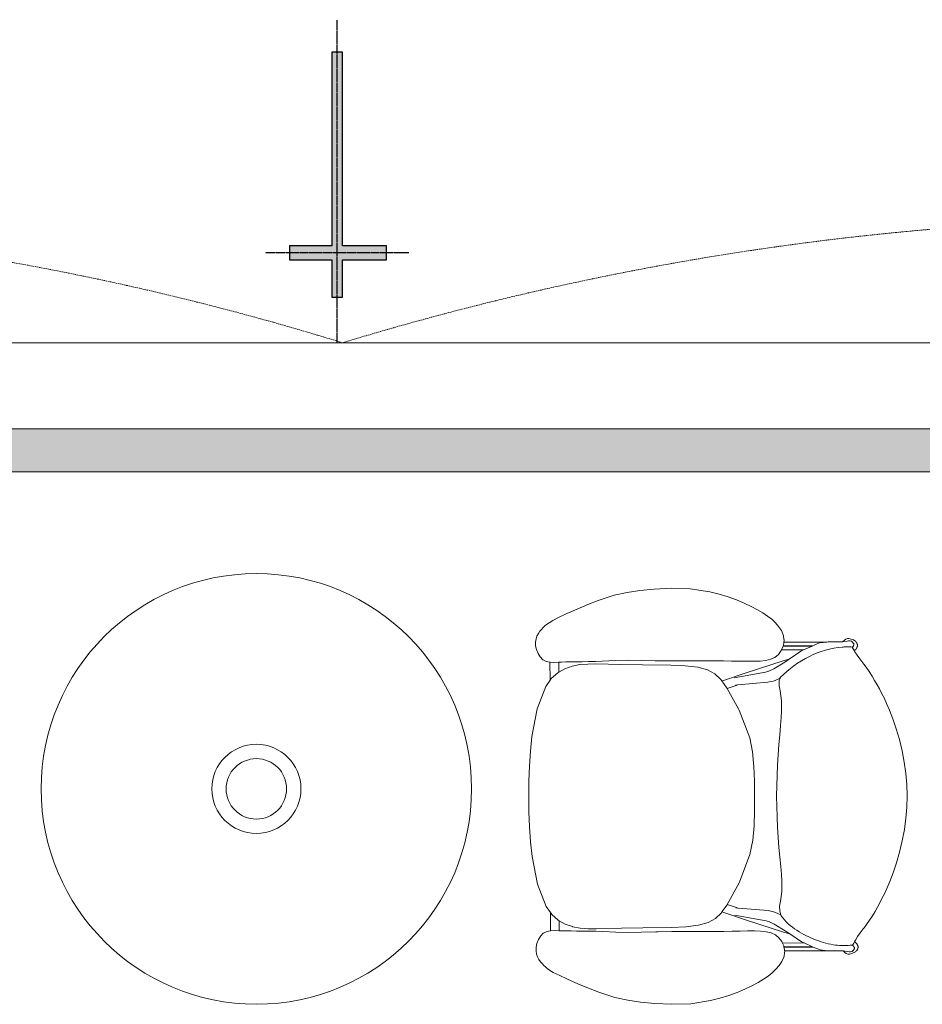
# Model space of a CAD drawing. Header units: millimetres. Extents: x -750 to 72845, y -24282 to 18874.
# Tile 88 of 154: x 60855 to 62453, y 17131 to 18874. Entities that reach past the tile are written whole.
import ezdxf

# ---------------------------------------------------------------- set-up
doc = ezdxf.new("R2010")
doc.units = ezdxf.units.MM
doc.header["$MEASUREMENT"] = 0
doc.linetypes.add('( Hidden )', pattern=[0.375, 0.25, -0.125])
doc.linetypes.add('HIDDENX2', pattern=[0.75, 0.5, -0.25])
doc.layers.add('E Wall Light', color=5, linetype='Continuous')
doc.layers.add('IRISH HOUSE_HYD AIRPORT_DRAINAGE LAYOUT 1$0$GREY SCALE', color=8, linetype='Continuous')
for name, color, linetype, lineweight in [('IRISH HOUSE_HYD AIRPORT_DRAINAGE LAYOUT 1$0$GREYSCALE', 8, 'Continuous', 0), ('M-MEP-ELLG-CABLE', 146, 'HIDDENX2', 20), ('M-MEP-ELPR-EQUIP', 6, 'Continuous', 20)]:
    doc.layers.add(name, color=color, linetype=linetype, lineweight=lineweight)

# ---------------------------------------------------------------- blocks, each defined once
blk = doc.blocks.new('IRISH HOUSE_HYD AIRPORT_DRAINAGE LAYOUT 1$0$FLOOR PLAN')
at = {"layer": 'IRISH HOUSE_HYD AIRPORT_DRAINAGE LAYOUT 1$0$GREYSCALE', "lineweight": 0, "ltscale": 0.25}
h = blk.add_hatch(color=8, dxfattribs=at)
h.dxf.hatch_style = 1
h.paths.add_polyline_path([(6935.6, 18149.4), (21163.6, 18149.4), (21163.6, 18073.2), (6935.6, 18073.2)])
at = {"layer": 'IRISH HOUSE_HYD AIRPORT_DRAINAGE LAYOUT 1$0$GREYSCALE', "color": 8, "lineweight": 0, "ltscale": 0.2}
blk.add_line((21163.6, 18301.8), (1808.8, 18301.8), dxfattribs=at)
at = {"layer": 'IRISH HOUSE_HYD AIRPORT_DRAINAGE LAYOUT 1$0$GREYSCALE', "color": 8, "lineweight": 0, "ltscale": 0.25}
for p, q in [((21163.6, 18149.4), (1806, 18149.4)), ((6935.6, 18149.4), (21163.6, 18149.4)), ((8543.7, 18149.4), (21163.6, 18149.4)), ((21163.6, 18073.2), (6935.6, 18073.2))]:
    blk.add_line(p, q, dxfattribs=at)
at = {"layer": 'IRISH HOUSE_HYD AIRPORT_DRAINAGE LAYOUT 1$0$GREYSCALE', "color": 8, "lineweight": 0}
for p, q in [((11978.4, 17865.6), (11953.2, 17863.1)), ((12008.8, 17867.4), (11978.4, 17865.6)), ((12042.5, 17866.4), (12008.8, 17867.4)), ((12077.1, 17861), (12042.5, 17866.4)), ((11907.9, 17854.8), (11879.3, 17845.6)), ((11930.8, 17859.8), (11907.9, 17854.8)), ((11953.2, 17863.1), (11930.8, 17859.8)), ((12093.9, 17856.9), (12077.1, 17861)), ((12109.8, 17852), (12093.9, 17856.9)), ((12124.6, 17846.7), (12109.8, 17852)), ((11842.1, 17830.5), (11824.2, 17822.4)), ((11861.1, 17838.5), (11842.1, 17830.5)), ((11879.3, 17845.6), (11861.1, 17838.5)), ((12138.2, 17841), (12124.6, 17846.7)), ((12150.5, 17835.1), (12138.2, 17841)), ((12161.5, 17829.3), (12150.5, 17835.1)), ((11809.1, 17815.4), (11799, 17810.1)), ((11824.2, 17822.4), (11809.1, 17815.4)), ((12171, 17823.7), (12161.5, 17829.3)), ((12179.4, 17818.1), (12171, 17823.7)), ((12186.8, 17812.3), (12179.4, 17818.1)), ((11782.2, 17797.7), (11779.1, 17794.5)), ((11785.3, 17800.5), (11782.2, 17797.7)), ((11788.3, 17803.2), (11785.3, 17800.5)), ((11792.5, 17806.2), (11788.3, 17803.2)), ((11799, 17810.1), (11792.5, 17806.2)), ((12193.4, 17805.9), (12186.8, 17812.3)), ((12193.4, 17805.9), (12199.1, 17799.5)), ((12204, 17792.4), (12199.1, 17799.5)), ((11771.2, 17782.7), (11769.5, 17777.6)), ((11773.6, 17787.3), (11771.2, 17782.7)), ((11773.6, 17787.3), (11776.2, 17791.1)), ((11776.2, 17791.1), (11779.1, 17794.5)), ((12204, 17792.4), (12207.3, 17784.7)), ((12207.3, 17784.7), (12207.6, 17782.9)), ((12208.5, 17776.8), (12207.6, 17782.9)), ((12320.8, 17778.5), (12317.9, 17777.4)), ((12324, 17778.5), (12320.8, 17778.5)), ((12326.9, 17777.4), (12324, 17778.5)), ((11769.5, 17777.6), (11768.6, 17771.9)), ((11768.6, 17771.9), (11768.8, 17765.6)), ((11768.8, 17765.6), (11770.3, 17758.7)), ((12204.4, 17758.2), (12207.1, 17764.5)), ((12207.1, 17764.5), (12207.2, 17764.8)), ((12207.2, 17764.8), (12207.4, 17765.4)), ((12207.2, 17764.8), (12258.2, 17764.9)), ((12207.4, 17765.4), (12207.6, 17766.1)), ((12259.4, 17765.5), (12207.4, 17765.4)), ((12207.6, 17766.1), (12208.5, 17772)), ((12208.6, 17776.6), (12208.5, 17776.8)), ((12208.5, 17772), (12208.9, 17774.6)), ((12284.5, 17772.1), (12208.5, 17772)), ((12208.6, 17776.6), (12208.9, 17774.6)), ((12258.2, 17764.9), (12243.3, 17758.3)), ((12259.4, 17765.5), (12258.2, 17764.9)), ((12268.6, 17769.6), (12259.4, 17765.5)), ((12271.7, 17770.5), (12268.6, 17769.6)), ((12284.5, 17772.1), (12271.7, 17770.5)), ((12286.5, 17772.4), (12284.5, 17772.1)), ((12289.5, 17772.4), (12286.5, 17772.4)), ((12289.5, 17772.4), (12301.1, 17772.4)), ((12303.9, 17772.4), (12301.1, 17772.4)), ((12311.7, 17772.2), (12303.9, 17772.4)), ((12311.7, 17772.2), (12312.2, 17772.2)), ((12320.4, 17773.4), (12312.2, 17772.2)), ((12312.2, 17772.2), (12312.9, 17773.1)), ((12315.5, 17775.4), (12312.9, 17773.1)), ((12317.9, 17777.4), (12315.5, 17775.4)), ((12320.4, 17773.4), (12322.9, 17774.2)), ((12322.9, 17774.2), (12325.6, 17774.2)), ((12325.6, 17774.2), (12328.1, 17773.4)), ((12326.9, 17777.4), (12331.7, 17775.7)), ((12328.1, 17773.4), (12330.1, 17771.9)), ((12329.5, 17762.9), (12329.3, 17763.2)), ((12329.5, 17762.9), (12330.1, 17763.4)), ((12331.1, 17760.2), (12329.5, 17762.9)), ((12330.1, 17771.9), (12331.3, 17770.1)), ((12330.3, 17763.6), (12330.1, 17763.4)), ((12331.4, 17765.4), (12330.3, 17763.6)), ((12331.6, 17769.7), (12331.3, 17770.1)), ((12331.4, 17765.4), (12331.6, 17765.6)), ((12331.7, 17769.5), (12331.6, 17769.7)), ((12331.6, 17765.6), (12331.8, 17765.9)), ((12331.7, 17775.7), (12335.6, 17773.2)), ((12331.9, 17769.2), (12331.7, 17769.5)), ((12331.8, 17765.9), (12331.9, 17766.1)), ((12332, 17769.1), (12331.9, 17769.2)), ((12331.9, 17766.1), (12332, 17766.2)), ((12332.1, 17768.9), (12332, 17769.1)), ((12332, 17766.2), (12332.1, 17766.3)), ((12332.1, 17768.8), (12332.1, 17768.9)), ((12332.2, 17768.7), (12332.1, 17768.8)), ((12332.1, 17766.3), (12332.2, 17766.4)), ((12332.3, 17768.6), (12332.2, 17768.7)), ((12332.2, 17768.7), (12332.2, 17768.7)), ((12332.2, 17766.6), (12332.3, 17766.7)), ((12332.2, 17766.5), (12332.2, 17766.6)), ((12332.2, 17766.4), (12332.2, 17766.5)), ((12332.3, 17768.5), (12332.3, 17768.6)), ((12332.3, 17768.4), (12332.3, 17768.5)), ((12332.3, 17768.5), (12332.3, 17768.5)), ((12332.4, 17768.3), (12332.3, 17768.4)), ((12332.3, 17766.8), (12332.3, 17766.9)), ((12332.3, 17766.9), (12332.4, 17766.9)), ((12332.3, 17766.7), (12332.3, 17766.8)), ((12332.3, 17766.7), (12332.3, 17766.7)), ((12332.4, 17768.2), (12332.4, 17768.3)), ((12332.4, 17768.3), (12332.4, 17768.3)), ((12332.4, 17768.1), (12332.4, 17768.2)), ((12332.4, 17768.2), (12332.4, 17768.2)), ((12332.4, 17768), (12332.4, 17768.1)), ((12332.4, 17767.9), (12332.4, 17768)), ((12332.4, 17768), (12332.4, 17768)), ((12332.5, 17767.8), (12332.4, 17767.9)), ((12332.4, 17767.3), (12332.4, 17767.4)), ((12332.4, 17767.4), (12332.5, 17767.4)), ((12332.4, 17767.2), (12332.4, 17767.3)), ((12332.4, 17767.1), (12332.4, 17767.2)), ((12332.4, 17767.2), (12332.4, 17767.2)), ((12332.4, 17767), (12332.4, 17767.1)), ((12332.4, 17767.1), (12332.4, 17767.1)), ((12332.4, 17766.9), (12332.4, 17767)), ((12332.5, 17767.7), (12332.5, 17767.8)), ((12332.5, 17767.8), (12332.5, 17767.8)), ((12332.5, 17767.6), (12332.5, 17767.7)), ((12332.5, 17767.5), (12332.5, 17767.6)), ((12332.5, 17767.6), (12332.5, 17767.6)), ((12332.5, 17767.4), (12332.5, 17767.5)), ((12335.6, 17773.2), (12336.5, 17772)), ((12336.5, 17772), (12337.2, 17770.9)), ((12337.2, 17760.9), (12336.5, 17759.8)), ((12337.2, 17770.9), (12337.7, 17769.9)), ((12337.7, 17761.9), (12337.2, 17760.9)), ((12337.7, 17769.9), (12338.1, 17769)), ((12338.1, 17762.8), (12337.7, 17761.9)), ((12338.1, 17769), (12338.4, 17768.2)), ((12338.4, 17763.7), (12338.1, 17762.8)), ((12338.4, 17768.2), (12338.5, 17767.4)), ((12338.5, 17764.4), (12338.4, 17763.7)), ((12338.5, 17767.4), (12338.6, 17766.6)), ((12338.6, 17765.2), (12338.5, 17764.4)), ((12338.6, 17766.6), (12338.6, 17765.9)), ((12338.6, 17765.9), (12338.6, 17765.2)), ((11770.3, 17758.7), (11773, 17751.8)), ((11773, 17751.8), (11776.8, 17745.6)), ((11776.8, 17745.6), (11781.6, 17740.8)), ((12184.9, 17741.5), (12192.4, 17744.9)), ((12192.4, 17744.9), (12198.8, 17750.1)), ((12198.8, 17750.1), (12203.8, 17756.8)), ((12203.8, 17756.8), (12204.4, 17758.2)), ((12243.3, 17758.3), (12204.4, 17758.2)), ((12238.6, 17756.1), (12218, 17742)), ((12243.3, 17758.3), (12238.6, 17756.1)), ((12332.9, 17756.9), (12331.1, 17760.2)), ((12335.6, 17758.6), (12332.9, 17756.9)), ((12334.1, 17754.8), (12332.9, 17756.9)), ((12337.9, 17748.6), (12334.1, 17754.8)), ((12336.5, 17759.8), (12335.6, 17758.6)), ((12342.7, 17742.1), (12337.9, 17748.6)), ((11781.6, 17740.8), (11781.9, 17740.6)), ((11781.9, 17740.6), (11787.5, 17737.7)), ((11787.5, 17737.7), (11793.8, 17736.4)), ((11793.8, 17736.4), (11794.2, 17736.4)), ((11794.2, 17736.4), (11794.2, 17736.8)), ((11794.2, 17736.4), (11800.5, 17736.1)), ((11794.2, 17736.4), (11794.3, 17704.3)), ((11800.5, 17736.1), (11809.7, 17736.4)), ((11809.7, 17736.4), (11809.7, 17736.8)), ((11814.8, 17736.6), (11809.7, 17736.4)), ((11809.7, 17718.7), (11809.7, 17736.4)), ((11822.4, 17736.8), (11814.8, 17736.6)), ((11820.2, 17724.7), (11833.2, 17729.2)), ((11822.5, 17736.8), (11822.4, 17736.8)), ((11830.8, 17736.9), (11822.5, 17736.8)), ((11840.2, 17737.1), (11830.8, 17736.9)), ((11833.2, 17729.2), (11833.4, 17729.3)), ((11833.4, 17729.3), (11847, 17732)), ((11850.9, 17737.2), (11840.2, 17737.1)), ((11847, 17732), (11861.1, 17733.1)), ((11862.5, 17737.4), (11850.9, 17737.2)), ((11861.1, 17733.1), (11861.2, 17733.1)), ((11861.2, 17733.1), (11875.5, 17733.2)), ((11874.6, 17737.6), (11862.5, 17737.4)), ((11886.7, 17738), (11874.6, 17737.6)), ((11919.8, 17732.2), (11875.5, 17733.2)), ((11910, 17739.1), (11886.7, 17738)), ((11910, 17739.1), (11932.7, 17739.8)), ((11957.8, 17731.6), (11919.8, 17732.2)), ((11932.7, 17739.8), (11955.7, 17739.5)), ((11955.7, 17739.5), (11980.7, 17739)), ((12008.3, 17731.2), (11957.8, 17731.6)), ((11980.7, 17739), (11984.6, 17739)), ((11980.7, 17739), (11984.6, 17739)), ((11984.6, 17739), (12009.1, 17738.7)), ((12008.3, 17731.2), (12033.8, 17730)), ((12009.1, 17738.7), (12039.6, 17738.6)), ((12033.8, 17730), (12056.2, 17727.4)), ((12039.6, 17738.6), (12070.8, 17738.7)), ((12056.2, 17727.4), (12073.2, 17722.8)), ((12070.8, 17738.7), (12086.2, 17738.7)), ((12086.2, 17738.7), (12101.3, 17738.6)), ((12101.3, 17738.6), (12115.9, 17738.3)), ((12115.9, 17738.3), (12130, 17738.1)), ((12130, 17738.1), (12143.2, 17737.9)), ((12139.8, 17717), (12206.9, 17738.8)), ((12143.2, 17737.9), (12155.3, 17737.9)), ((12155.3, 17737.9), (12166.3, 17738.3)), ((12166.3, 17738.3), (12176.4, 17739.5)), ((12176.4, 17739.5), (12184.9, 17741.5)), ((12210.1, 17736.6), (12190.5, 17724.8)), ((12206.9, 17738.8), (12218, 17742)), ((12218, 17742), (12210.1, 17736.6)), ((12348.1, 17735), (12342.7, 17742.1)), ((12349.7, 17732.9), (12348, 17735.1)), ((12349.7, 17732.9), (12348.1, 17735)), ((12353.8, 17727.5), (12349.7, 17732.9)), ((12359.5, 17719.6), (12353.8, 17727.5)), ((11807.8, 17717.6), (11796.5, 17707.4)), ((11809.7, 17718.7), (11807.8, 17717.6)), ((11820.2, 17724.7), (11809.7, 17718.7)), ((12073.2, 17722.8), (12086.2, 17715.7)), ((12086.2, 17715.7), (12097, 17705.5)), ((12139.8, 17717), (12101.5, 17704.1)), ((12120.4, 17708.5), (12176, 17718.9)), ((12176, 17718.9), (12181.9, 17720.5)), ((12181.6, 17720.4), (12181.9, 17720.5)), ((12181.9, 17720.5), (12190.5, 17724.8)), ((12193, 17703.9), (12201.6, 17708)), ((12200.2, 17703.2), (12201.6, 17708)), ((12201.6, 17708), (12202, 17709.2)), ((12364.5, 17711.9), (12359.5, 17719.6)), ((12369, 17704.2), (12364.5, 17711.9)), ((11786.6, 17693.5), (11771.6, 17654)), ((11794.3, 17704.3), (11786.6, 17693.5)), ((11796.5, 17707.4), (11794.3, 17704.3)), ((12097, 17705.5), (12098.7, 17703.1)), ((12098.7, 17703.1), (12101.5, 17704.1)), ((12098.7, 17703.1), (12107, 17691.8)), ((12107, 17691.8), (12108.1, 17689.8)), ((12108.1, 17689.8), (12123.6, 17695.1)), ((12122.8, 17695.8), (12123, 17695.8)), ((12123, 17695.8), (12126.4, 17696.1)), ((12126.6, 17696.1), (12123.6, 17695.1)), ((12123.6, 17695.1), (12126.4, 17696.1)), ((12126.4, 17696.1), (12126.6, 17696.1)), ((12126.6, 17696.1), (12179.8, 17700.8)), ((12179.8, 17700.8), (12189.3, 17702.8)), ((12193, 17703.9), (12189.3, 17702.8)), ((12200.2, 17694.4), (12200.2, 17703.2)), ((12201.5, 17685.6), (12200.2, 17694.4)), ((12373.3, 17696.5), (12369, 17704.2)), ((12377.4, 17689), (12373.3, 17696.5)), ((12108.1, 17689.8), (12128.6, 17652.9)), ((12203.1, 17676.9), (12201.5, 17685.6)), ((12204.1, 17668.4), (12203.1, 17676.9)), ((12381.5, 17681.5), (12377.4, 17689)), ((12385.7, 17673.2), (12381.5, 17681.5)), ((12390.3, 17663.4), (12385.7, 17673.2)), ((12204.4, 17659.6), (12204.1, 17668.4)), ((12204.1, 17649.6), (12204.4, 17659.6)), ((12395.4, 17651.3), (12390.3, 17663.4)), ((11771.6, 17654), (11762.3, 17604.8)), ((12128.6, 17652.9), (12129.2, 17651.3)), ((12129.2, 17651.3), (12147.9, 17602.4)), ((12203.4, 17638.2), (12204.1, 17649.6)), ((12401.2, 17636.1), (12395.4, 17651.3)), ((12200.9, 17607.8), (12202.3, 17623.8)), ((12202.3, 17624.1), (12203.4, 17638.2)), ((12202.3, 17623.8), (12202.3, 17624.1)), ((12407.2, 17618.5), (12401.2, 17636.1)), ((11762.3, 17604.8), (11759.5, 17578.8)), ((12199.4, 17590.5), (12200.9, 17607.8)), ((12412.9, 17599.3), (12407.2, 17618.5)), ((12152.8, 17577.4), (12147.9, 17602.4)), ((12198, 17572.4), (12199.4, 17590.5)), ((12417.9, 17579.4), (12412.9, 17599.3)), ((11759.5, 17578.8), (11757.7, 17552.3)), ((12155.4, 17551.8), (12152.8, 17577.4)), ((12196.9, 17554.3), (12198, 17572.4)), ((12421.6, 17559.5), (12417.9, 17579.4)), ((11757.7, 17552.3), (11756.7, 17525.5)), ((12156.3, 17525.7), (12155.4, 17551.8)), ((12196.2, 17536), (12196.9, 17554.3)), ((12424.3, 17539.6), (12421.6, 17559.5)), ((12195.6, 17517.5), (12196.2, 17536)), ((12425.9, 17519.7), (12424.3, 17539.6)), ((11756.7, 17525.5), (11756.5, 17498.6)), ((12156.4, 17499.3), (12156.3, 17525.7)), ((12195.4, 17499.4), (12195.6, 17517.5)), ((12426.4, 17499.8), (12425.9, 17519.7)), ((12156.4, 17473), (12156.4, 17499.3)), ((12195.6, 17481.3), (12195.4, 17499.4)), ((12425.9, 17479.9), (12426.4, 17499.8)), ((11756.5, 17498.6), (11756.8, 17471.7)), ((11756.8, 17471.7), (11757.9, 17444.9)), ((12155.5, 17446.9), (12156.4, 17473)), ((12195.6, 17481.3), (12196.3, 17462.7)), ((12424.4, 17460), (12425.9, 17479.9)), ((12153.1, 17421.2), (12155.5, 17446.9)), ((12197.1, 17444.5), (12196.3, 17462.7)), ((12421.9, 17440), (12424.4, 17460)), ((11757.9, 17444.9), (11759.8, 17418.5)), ((12198.3, 17426.3), (12197.1, 17444.5)), ((12418.1, 17420.1), (12421.9, 17440)), ((11759.8, 17418.5), (11762.7, 17392.5)), ((12148.3, 17396.2), (12153.1, 17421.2)), ((12199.7, 17408.3), (12198.3, 17426.3)), ((12413.2, 17400.2), (12418.1, 17420.1)), ((12129.7, 17347.2), (12148.3, 17396.2)), ((12201.2, 17391), (12199.7, 17408.3)), ((12407.6, 17381), (12413.2, 17400.2)), ((11762.7, 17392.5), (11772.1, 17343.3)), ((12202.7, 17375), (12201.2, 17391)), ((12401.7, 17363.4), (12407.6, 17381)), ((12202.7, 17374.7), (12202.7, 17375)), ((12203.9, 17360.6), (12202.7, 17374.7)), ((12203.9, 17360.6), (12204.7, 17349.2)), ((12396, 17348.1), (12401.7, 17363.4)), ((11772.1, 17343.3), (11787.2, 17303.9)), ((12129.1, 17345.6), (12108.1, 17307.5)), ((12129.7, 17347.2), (12129.1, 17345.6)), ((12204.9, 17339.2), (12204.7, 17349.2)), ((12390.9, 17336), (12396, 17348.1)), ((12203.7, 17321.9), (12204.6, 17330.3)), ((12204.6, 17330.3), (12204.9, 17339.2)), ((12382.1, 17318), (12386.3, 17326.2)), ((12386.3, 17326.2), (12390.9, 17336)), ((12108.1, 17307.5), (12107.7, 17306.7)), ((12124.3, 17302), (12108.1, 17307.5)), ((12200.8, 17304.4), (12202.1, 17313.2)), ((12202.1, 17313.2), (12203.7, 17321.9)), ((12374, 17302.9), (12378, 17310.4)), ((12378, 17310.4), (12382.1, 17318)), ((11787.2, 17303.9), (11795, 17293.1)), ((11795, 17293.1), (11797.2, 17290)), ((11795, 17261), (11795, 17293.1)), ((11797.2, 17290), (11808.6, 17279.9)), ((12097.7, 17292.9), (12087, 17282.7)), ((12098.7, 17294.3), (12097.7, 17292.9)), ((12107.7, 17306.7), (12098.7, 17294.3)), ((12098.7, 17294.3), (12102.2, 17293)), ((12140.6, 17280.2), (12102.2, 17293)), ((12123.4, 17301.4), (12123.7, 17301.4)), ((12127.1, 17301.1), (12123.7, 17301.4)), ((12124.3, 17302), (12127.3, 17301.1)), ((12127.1, 17301.1), (12124.3, 17302)), ((12127.3, 17301.1), (12127.1, 17301.1)), ((12180.5, 17296.6), (12127.3, 17301.1)), ((12190, 17294.6), (12180.5, 17296.6)), ((12190, 17294.6), (12193.7, 17293.5)), ((12202.8, 17289.3), (12193.7, 17293.5)), ((12200.9, 17295.6), (12200.8, 17304.4)), ((12202.8, 17289.3), (12200.9, 17295.6)), ((12365.2, 17287.5), (12369.8, 17295.2)), ((12369.8, 17295.2), (12374, 17302.9)), ((11808.6, 17279.9), (11810.5, 17278.8)), ((11810.5, 17261), (11810.5, 17278.8)), ((11810.5, 17278.8), (11821, 17272.8)), ((11821, 17272.8), (11834, 17268.3)), ((12074, 17275.5), (12057, 17270.9)), ((12087, 17282.7), (12074, 17275.5)), ((12176.8, 17278.5), (12121.1, 17288.7)), ((12207.7, 17258.6), (12140.6, 17280.2)), ((12182.7, 17276.8), (12176.8, 17278.5)), ((12182.7, 17276.8), (12182.3, 17277)), ((12191.3, 17272.6), (12182.7, 17276.8)), ((12191.3, 17272.6), (12210.9, 17260.9)), ((12202.8, 17289.3), (12202.8, 17289.2)), ((12203.4, 17287.3), (12202.8, 17289.2)), ((12354.6, 17271.8), (12360.2, 17279.7)), ((12360.2, 17279.7), (12365.2, 17287.5)), ((11782.4, 17256.5), (11777.7, 17251.7)), ((11782.8, 17256.8), (11782.4, 17256.5)), ((11788.4, 17259.6), (11782.8, 17256.8)), ((11794.6, 17260.9), (11788.4, 17259.6)), ((11795, 17261), (11794.6, 17260.9)), ((11801.4, 17261.3), (11795, 17261)), ((11801.4, 17261.3), (11810.5, 17261)), ((11810.5, 17261), (11815.6, 17260.9)), ((11815.6, 17260.9), (11823.2, 17260.7)), ((11823.2, 17260.7), (11823.3, 17260.7)), ((11823.3, 17260.7), (11831.6, 17260.6)), ((11831.6, 17260.6), (11841, 17260.5)), ((11834.2, 17268.2), (11834, 17268.3)), ((11834.2, 17268.2), (11847.8, 17265.6)), ((11841, 17260.5), (11851.7, 17260.4)), ((11861.9, 17264.5), (11847.8, 17265.6)), ((11851.7, 17260.4), (11863.3, 17260.2)), ((11862, 17264.5), (11861.9, 17264.5)), ((11876.3, 17264.4), (11862, 17264.5)), ((11863.3, 17260.2), (11875.4, 17260.1)), ((11875.4, 17260.1), (11887.6, 17259.7)), ((11876.3, 17264.4), (11920.6, 17265.6)), ((11887.6, 17259.7), (11910.9, 17258.7)), ((11910.9, 17258.7), (11933.5, 17258.1)), ((11920.6, 17265.6), (11958.6, 17266.3)), ((11956.5, 17258.4), (11933.5, 17258.1)), ((11981.5, 17259), (11956.5, 17258.4)), ((12009.1, 17266.9), (11958.6, 17266.3)), ((11985.4, 17259.1), (11981.5, 17259)), ((11985.4, 17259.1), (11981.5, 17259)), ((12009.9, 17259.4), (11985.4, 17259.1)), ((12034.6, 17268.2), (12009.1, 17266.9)), ((12040.4, 17259.6), (12009.9, 17259.4)), ((12057, 17270.9), (12034.6, 17268.2)), ((12071.6, 17259.6), (12040.4, 17259.6)), ((12087, 17259.7), (12071.6, 17259.6)), ((12102.1, 17259.8), (12087, 17259.7)), ((12116.8, 17260.1), (12102.1, 17259.8)), ((12130.8, 17260.5), (12116.8, 17260.1)), ((12144, 17260.7), (12130.8, 17260.5)), ((12156.2, 17260.7), (12144, 17260.7)), ((12167.1, 17260.3), (12156.2, 17260.7)), ((12167.1, 17260.3), (12177.2, 17259.2)), ((12185.8, 17257.3), (12177.2, 17259.2)), ((12193.3, 17253.9), (12185.8, 17257.3)), ((12218.9, 17255.5), (12207.7, 17258.6)), ((12210.9, 17260.9), (12218.9, 17255.5)), ((12218.9, 17255.5), (12239.4, 17241.4)), ((12338.7, 17250.6), (12343.5, 17257.2)), ((12343.5, 17257.2), (12348.9, 17264.3)), ((12348.8, 17264.2), (12350.5, 17266.4)), ((12348.9, 17264.3), (12350.5, 17266.4)), ((12350.5, 17266.4), (12354.6, 17271.8)), ((11771.2, 17238.6), (11769.7, 17231.7)), ((11773.9, 17245.5), (11771.2, 17238.6)), ((11777.7, 17251.7), (11773.9, 17245.5)), ((12199.7, 17248.6), (12193.3, 17253.9)), ((12204.7, 17242), (12199.7, 17248.6)), ((12205.9, 17239.2), (12204.7, 17242)), ((12244.2, 17239.3), (12205.9, 17239.2)), ((12208, 17234.3), (12205.9, 17239.2)), ((12239.4, 17241.4), (12244.2, 17239.3)), ((12244.2, 17239.3), (12259.1, 17232.7)), ((12329.9, 17235.4), (12332, 17239)), ((12332, 17239), (12333.2, 17241.4)), ((12333.2, 17241.4), (12334.9, 17244.5)), ((12333.2, 17241.4), (12334.4, 17240.6)), ((12334.4, 17240.6), (12335.4, 17239.9)), ((12334.9, 17244.5), (12338.7, 17250.6)), ((12335.4, 17239.9), (12336.2, 17239.2)), ((12336.2, 17239.2), (12336.9, 17238.5)), ((12336.9, 17238.5), (12337.4, 17237.9)), ((12337.4, 17237.9), (12337.9, 17237.2)), ((11769.7, 17231.7), (11769.6, 17225.4)), ((11769.6, 17225.4), (11770.5, 17219.7)), ((12208.5, 17232.7), (12208, 17234.3)), ((12259.1, 17232.7), (12208.5, 17232.6)), ((12208.5, 17232.6), (12208.5, 17232.7)), ((12208.6, 17232.1), (12208.5, 17232.6)), ((12208.6, 17232.1), (12260.3, 17232.2)), ((12209.6, 17225.5), (12208.6, 17232.1)), ((12208.6, 17215.9), (12209.5, 17222)), ((12209.8, 17224.3), (12209.5, 17222.2)), ((12209.5, 17222.2), (12209.5, 17222)), ((12209.6, 17225.5), (12285.5, 17225.6)), ((12209.8, 17224.3), (12209.6, 17225.5)), ((12259.1, 17232.7), (12260.3, 17232.2)), ((12260.3, 17232.2), (12269.5, 17228.1)), ((12269.5, 17228.1), (12272.6, 17227.2)), ((12272.6, 17227.2), (12285.5, 17225.6)), ((12285.5, 17225.6), (12287.4, 17225.4)), ((12287.4, 17225.4), (12290.5, 17225.4)), ((12290.5, 17225.4), (12302.1, 17225.4)), ((12299.9, 17235.7), (12299.9, 17235.6)), ((12302.1, 17225.4), (12304.9, 17225.4)), ((12304.9, 17225.4), (12312.7, 17225.6)), ((12312.7, 17225.6), (12313.2, 17225.6)), ((12313.8, 17224.7), (12313.2, 17225.6)), ((12323.9, 17223.7), (12313.2, 17225.6)), ((12313.8, 17224.7), (12316.5, 17222.5)), ((12316.5, 17222.5), (12318.9, 17220.5)), ((12318.9, 17220.5), (12321.8, 17219.4)), ((12326.5, 17223.7), (12323.9, 17223.7)), ((12324.9, 17219.4), (12327.9, 17220.5)), ((12329, 17224.5), (12326.5, 17223.7)), ((12332.6, 17222.2), (12327.9, 17220.5)), ((12331, 17226), (12329, 17224.5)), ((12329.9, 17235.4), (12329.8, 17235.4)), ((12331, 17234.5), (12329.9, 17235.4)), ((12331, 17234.5), (12331.2, 17234.3)), ((12332.6, 17228.3), (12331, 17226)), ((12331.2, 17234.3), (12332.9, 17231.7)), ((12332.6, 17228.3), (12332.9, 17228.8)), ((12334, 17223.1), (12332.6, 17222.2)), ((12333.2, 17231.3), (12332.9, 17231.7)), ((12333.2, 17229.3), (12332.9, 17228.8)), ((12333.4, 17230.8), (12333.2, 17231.3)), ((12333.2, 17229.3), (12333.4, 17229.7)), ((12333.4, 17230.3), (12333.4, 17230.8)), ((12333.4, 17229.7), (12333.4, 17230.3)), ((12335.1, 17223.9), (12334, 17223.1)), ((12336, 17224.7), (12335.1, 17223.9)), ((12336.8, 17225.4), (12336, 17224.7)), ((12337.4, 17226.1), (12336.8, 17225.4)), ((12337.9, 17226.8), (12337.4, 17226.1)), ((12337.9, 17237.2), (12338.3, 17236.6)), ((12338.3, 17227.4), (12337.9, 17226.8)), ((12338.3, 17236.6), (12338.6, 17236.1)), ((12338.6, 17227.9), (12338.3, 17227.4)), ((12338.6, 17236.1), (12338.9, 17235.5)), ((12338.9, 17228.5), (12338.6, 17227.9)), ((12338.9, 17235.5), (12339.1, 17235)), ((12339.1, 17229), (12338.9, 17228.5)), ((12339.1, 17235), (12339.3, 17234.5)), ((12339.3, 17229.5), (12339.1, 17229)), ((12339.3, 17234.5), (12339.5, 17234)), ((12339.5, 17230), (12339.3, 17229.5)), ((12339.5, 17234), (12339.6, 17233.5)), ((12339.6, 17230.5), (12339.5, 17230)), ((12339.6, 17233.5), (12339.7, 17233)), ((12339.7, 17231), (12339.6, 17230.5)), ((12339.7, 17233), (12339.7, 17232.5)), ((12339.7, 17232.5), (12339.7, 17232)), ((12339.7, 17232), (12339.7, 17231.5)), ((12339.7, 17231.5), (12339.7, 17231)), ((11770.5, 17219.7), (11772.2, 17214.6)), ((11774.6, 17210.1), (11772.2, 17214.6)), ((11777.2, 17206.2), (11774.6, 17210.1)), ((11780.1, 17202.8), (11777.2, 17206.2)), ((11783.3, 17199.7), (11780.1, 17202.8)), ((12200.2, 17199.3), (12205, 17206.4)), ((12208.3, 17214.1), (12205, 17206.4)), ((12208.6, 17215.9), (12208.3, 17214.1)), ((12321.8, 17219.4), (12324.9, 17219.4)), ((11783.3, 17199.7), (11786.4, 17196.9)), ((11786.4, 17196.9), (11789.4, 17194.2)), ((11789.4, 17194.2), (11793.5, 17191.2)), ((11793.5, 17191.2), (11800.1, 17187.3)), ((11800.1, 17187.3), (11810.2, 17182.1)), ((12180.5, 17180.6), (12187.9, 17186.5)), ((12187.9, 17186.5), (12194.4, 17192.8)), ((12194.4, 17192.8), (12200.2, 17199.3)), ((11810.2, 17182.1), (11825.3, 17175)), ((11825.3, 17175), (11843.3, 17167.1)), ((12151.7, 17163.5), (12162.6, 17169.4)), ((12162.6, 17169.4), (12172.2, 17175)), ((12172.2, 17175), (12180.5, 17180.6)), ((11843.3, 17167.1), (11862.3, 17159.1)), ((11862.3, 17159.1), (11880.5, 17152.1)), ((11880.5, 17152.1), (11909.1, 17142.9)), ((12111, 17146.4), (12125.8, 17151.9)), ((12125.8, 17151.9), (12139.4, 17157.6)), ((12139.4, 17157.6), (12151.7, 17163.5)), ((11909.1, 17142.9), (11932.1, 17138)), ((11932.1, 17138), (11954.4, 17134.8)), ((11954.4, 17134.8), (11979.6, 17132.4)), ((12043.8, 17131.8), (12078.4, 17137.4)), ((12078.4, 17137.4), (12095.1, 17141.5)), ((12095.1, 17141.5), (12111, 17146.4)), ((11979.6, 17132.4), (12010, 17130.8)), ((12010, 17130.8), (12043.8, 17131.8))]:
    blk.add_line(p, q, dxfattribs=at)
at = {"layer": 'IRISH HOUSE_HYD AIRPORT_DRAINAGE LAYOUT 1$0$GREYSCALE', "color": 8, "lineweight": 0, "ltscale": 25}
blk.add_circle((11274.3, 17512.1), 381.1, dxfattribs=at)
at = {"layer": 'IRISH HOUSE_HYD AIRPORT_DRAINAGE LAYOUT 1$0$GREYSCALE', "color": 8, "lineweight": 0}
for radius in [78.9, 53.5]:
    blk.add_circle((11274.3, 17512.1), radius, dxfattribs=at)
for points, knots in [([(12329.3, 17763.2), (12325.8, 17763.3), (12319.9, 17763.5), (12293.9, 17762.5), (12250.9, 17749.2), (12216.2, 17723.7), (12200.7, 17707.9), (12200, 17707.2)], [0, 0, 0, 0, 0.547886, 0.900137, 3.99791, 7.254861, 7.397388, 7.397388, 7.397388, 7.397388]), ([(12329.8, 17235.4), (12324.6, 17235.1), (12314.6, 17234.7), (12292.9, 17235.6), (12252.9, 17247.4), (12218.3, 17267.3), (12203.4, 17287.3)], [0, 0, 0, 0, 0.799978, 1.535578, 3.324073, 7.205889, 7.205889, 7.205889, 7.205889])]:
    blk.add_open_spline(points, degree=3, knots=knots, dxfattribs=at)
blk = doc.blocks.new('IRISH HOUSE_HYD AIRPORT_DRAINAGE LAYOUT 1')
at = {"layer": 'IRISH HOUSE_HYD AIRPORT_DRAINAGE LAYOUT 1$0$GREY SCALE'}
blk.add_blockref('IRISH HOUSE_HYD AIRPORT_DRAINAGE LAYOUT 1$0$FLOOR PLAN', (0, 0), dxfattribs=at)
blk = doc.blocks.new('unseyb')
at = {"layer": 'E Wall Light'}
h = blk.add_hatch(color=5, dxfattribs=at)
h.dxf.hatch_style = 1
h.paths.add_polyline_path([(1723782.17, -79199.22), (1723779.226, -79199.22), (1723779.226, -79200.194), (1723782.17, -79200.194), (1723782.17, -79202.803), (1723782.919, -79202.803), (1723782.919, -79200.194), (1723785.997, -79200.194), (1723785.997, -79199.22), (1723782.919, -79199.22), (1723782.919, -79185.728), (1723782.17, -79185.728)])
at = {"layer": 'E Wall Light', "color": 5, "linetype": '( Hidden )', "ltscale": 0.2}
for p, q in [((1723782.545, -79205.981), (1723782.545, -79183.467)), ((1723787.537, -79199.707), (1723777.546, -79199.707))]:
    blk.add_line(p, q, dxfattribs=at)
at = {"layer": 'E Wall Light', "color": 5}
blk.add_lwpolyline([(1723782.17, -79199.22), (1723779.226, -79199.22), (1723779.226, -79200.194), (1723782.17, -79200.194), (1723782.17, -79202.803), (1723782.919, -79202.803), (1723782.919, -79200.194), (1723785.997, -79200.194), (1723785.997, -79199.22), (1723782.919, -79199.22), (1723782.919, -79185.728), (1723782.17, -79185.728)], close=True, dxfattribs=at)
blk = doc.blocks.new('yuterfgkm')
at = {"layer": 'E Wall Light'}
blk.add_blockref('unseyb', (-1181.795, 696.364), dxfattribs=at)

msp = doc.modelspace()

# ---------------------------------------------------------------- linework, layer by layer
at = {"layer": 'M-MEP-ELLG-CABLE', "color": 1, "ltscale": 5}
for centre, radius, start, end in [((59975, 13605.4), 4915.7, 72.8217, 107.39), ((62900, 13463.6), 5057.5, 73.0648, 106.9352)]:
    msp.add_arc(centre, radius, start, end, dxfattribs=at)

# ---------------------------------------------------------------- block references
at = {"layer": 'E Wall Light', "xscale": 25.40000000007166, "yscale": 25.40000000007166, "zscale": 25.40000000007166}
msp.add_blockref('yuterfgkm', (-43692641.8, 2012446.1), dxfattribs=at)
at = {"layer": 'M-MEP-ELPR-EQUIP'}
msp.add_blockref('IRISH HOUSE_HYD AIRPORT_DRAINAGE LAYOUT 1', (50000, 0), dxfattribs=at)

doc.saveas('drawing.dxf')
